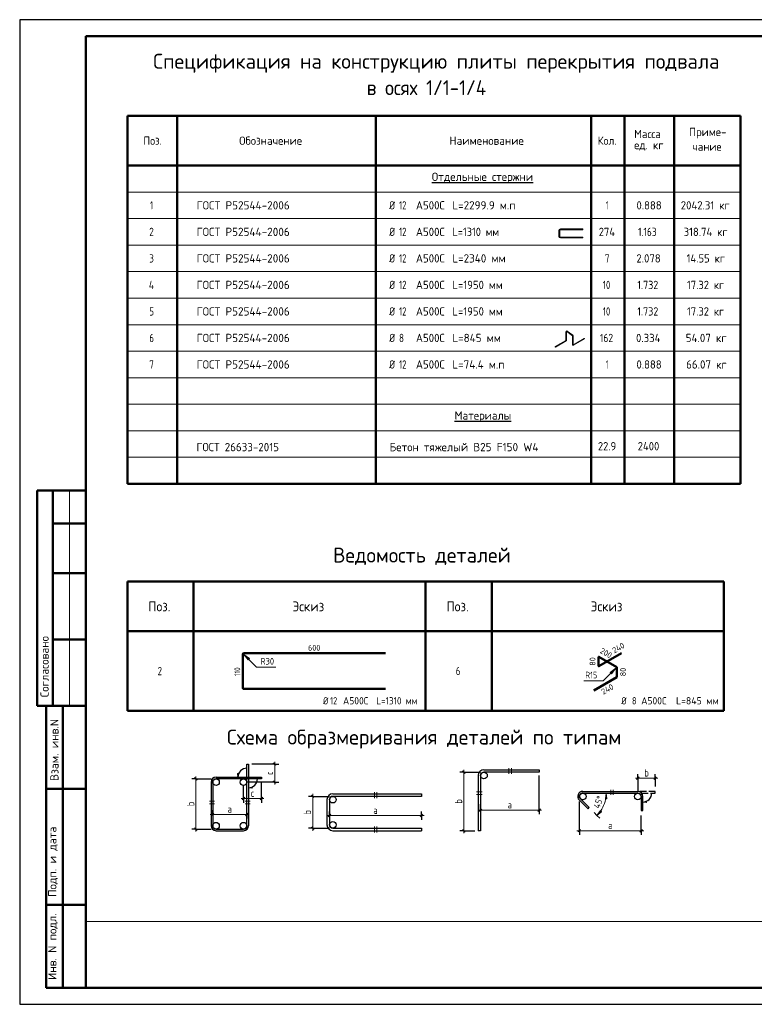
# Model space of a CAD drawing. Header units: millimetres. Extents: x 0 to 42000, y 0 to 29700.
# Tile 1 of 3: x 0 to 22170, y 0 to 29700. Entities that reach past the tile are written whole.
import ezdxf

# ---------------------------------------------------------------- set-up
doc = ezdxf.new("R2010")
doc.units = ezdxf.units.MM
doc.linetypes.add('______2', pattern=[270, 200, -70])
doc.layers.add('Standard', color=7, linetype='Continuous', lineweight=25)
doc.layers.add('Размерная линия_ общее', color=7, linetype='Continuous', lineweight=13)
doc.layers.add('ЖБ Пилон', color=7, linetype='______2', lineweight=13, true_color=0xa0a0a0)
doc.styles.add('ISOCPEUR', font='txt')

msp = doc.modelspace()

# ---------------------------------------------------------------- hatches: boundary and pattern name
at = {"layer": 'Standard', "linetype": 'Continuous', "lineweight": 13, "transparency": 33554687}
for points in [[(6936, 10429), (6766, 10556), (6893, 10386)], [(17862, 9969), (17989, 10139), (17820, 10012)]]:
    msp.add_hatch(color=7, dxfattribs=at).paths.add_polyline_path(points)
at = {"layer": 'Standard', "linetype": 'Continuous', "lineweight": -3, "transparency": 33554687}
msp.add_hatch(color=7, dxfattribs=at).paths.add_polyline_path([(6571, 6956), (6586, 6851), (6601, 6956)])
for points in [[(7010, 6517), (6905, 6532), (7010, 6547)], [(18911, 6087), (18806, 6102), (18911, 6117)]]:
    msp.add_hatch(color=7, dxfattribs=at).paths.add_polyline_path(points, flags=16)

# ---------------------------------------------------------------- linework, layer by layer
at = {"layer": 'Standard', "color": 7, "linetype": 'Continuous', "lineweight": 25, "transparency": 33554687}
for p, q in [((2000, 29200), (2000, 1058)), ((5280, 6838), (5355, 6763)), ((13367, 7038), (13442, 6963)), ((13836, 6901), (13836, 5237)), ((13911, 6901), (13911, 5237)), ((18619, 6784), (18694, 6859)), ((19145, 6784), (19220, 6859)), ((5775, 6701), (5775, 5387)), ((5825, 6701), (5825, 5387)), ((8805, 6310), (8880, 6235)), ((16991, 6421), (18656, 6421)), ((16991, 6371), (18656, 6371)), ((9274, 6173), (9274, 5412)), ((9349, 6173), (9349, 5412)), ((5787, 5692), (5862, 5767)), ((6817, 5692), (6892, 5767)), ((9312, 5656), (9387, 5731)), ((12093, 5656), (12168, 5731)), ((13874, 5820), (13949, 5895)), ((15638, 5820), (15713, 5895)), ((8805, 5349), (8880, 5274)), ((5280, 5324), (5355, 5249)), ((5925, 5287), (6755, 5287)), ((5925, 5237), (6755, 5237)), ((9449, 5312), (12130, 5312)), ((9449, 5237), (12130, 5237)), ((12130, 5312), (12130, 5237)), ((13367, 5274), (13442, 5199)), ((13911, 5237), (13836, 5237)), ((16854, 5199), (16929, 5274)), ((18719, 5199), (18794, 5274))]:
    msp.add_line(p, q, dxfattribs=at)
at = {"layer": 'Standard', "color": 7, "linetype": 'Continuous', "lineweight": 50, "transparency": 33554687}
for p, q in [((21750, 26800), (3250, 26800)), ((3250, 26800), (3250, 25300)), ((4750, 26800), (4750, 25300)), ((10750, 26800), (10750, 25300)), ((17250, 26800), (17250, 25300)), ((18250, 26800), (18250, 25300)), ((19750, 26800), (19750, 25300)), ((21750, 26800), (21750, 25300)), ((21750, 25300), (3250, 25300)), ((3250, 25300), (3250, 15700)), ((4750, 25300), (4750, 15700)), ((10750, 25300), (10750, 15700)), ((17250, 25300), (17250, 15700)), ((18250, 25300), (18250, 15700)), ((19750, 25300), (19750, 15700)), ((21750, 25300), (21750, 15700)), ((6, 15500), (0, 15500)), ((2000, 15500), (527, 15500)), ((527, 15500), (527, 9000)), ((527, 15500), (527, 9000)), ((1000, 15500), (1000, 9000)), ((21750, 15700), (3250, 15700)), ((2000, 14500), (1000, 14500)), ((2000, 13000), (1000, 13000)), ((3250, 12753), (12250, 12753)), ((3250, 8853), (3250, 12753)), ((5250, 8853), (5250, 12753)), ((12250, 12753), (21250, 12753)), ((12250, 8853), (12250, 12753)), ((14250, 8853), (14250, 12753)), ((21250, 8853), (21250, 12753)), ((2000, 11000), (1000, 11000)), ((21250, 11253), (3250, 11253)), ((0, 9000), (6, 9000)), ((527, 9000), (2000, 9000)), ((800, 500), (800, 9000)), ((800, 500), (800, 9000)), ((1300, 500), (1300, 9000)), ((3250, 8853), (21250, 8853)), ((800, 6500), (2000, 6500)), ((800, 3000), (2000, 3000)), ((2000, 500), (800, 500))]:
    msp.add_line(p, q, dxfattribs=at)
at = {"layer": 'Standard', "color": 7, "linetype": 'Continuous', "lineweight": 13, "transparency": 33554687}
for p, q in [((21750, 24500), (3250, 24500)), ((21750, 23700), (3250, 23700)), ((16272, 23343), (16272, 23164)), ((16296, 23343), (16296, 23164)), ((21750, 22900), (3250, 22900)), ((21750, 22100), (3250, 22100)), ((21750, 21300), (3250, 21300)), ((21750, 20500), (3250, 20500)), ((16486, 20033), (16486, 20288)), ((16501, 20033), (16501, 20288)), ((16513, 20294), (16681, 20167)), ((16522, 20306), (16690, 20179)), ((16163, 19839), (16482, 20027)), ((16170, 19826), (16490, 20014)), ((16684, 19901), (16684, 20161)), ((16699, 19901), (16699, 20161)), ((16710, 19895), (17033, 20084)), ((16718, 19882), (17041, 20071)), ((21750, 19700), (3250, 19700)), ((21750, 18900), (3250, 18900)), ((21750, 18100), (3250, 18100)), ((21750, 17300), (3250, 17300)), ((21750, 16500), (3250, 16500)), ((1500, 15500), (1500, 9000)), ((6766, 10556), (6766, 10556)), ((6766, 10556), (6766, 10556)), ((6766, 10556), (6766, 10556)), ((6766, 10556), (6893, 10386)), ((6936, 10429), (6766, 10556)), ((6893, 10386), (6936, 10429)), ((6915, 10407), (6925, 10397)), ((17989, 10139), (17820, 10012)), ((17862, 9969), (17989, 10139)), ((17989, 10139), (17989, 10139)), ((17989, 10139), (17989, 10139)), ((17989, 10139), (17989, 10139)), ((17820, 10012), (17862, 9969)), ((17841, 9991), (17830, 9980)), ((5318, 6801), (5318, 6876)), ((13404, 7001), (13404, 7076)), ((14763, 7126), (14763, 6951)), ((14838, 6951), (14838, 7126)), ((18656, 6821), (18581, 6821)), ((18656, 6821), (19182, 6821)), ((19182, 6821), (19257, 6821)), ((8842, 6273), (8842, 6348)), ((10708, 6398), (10708, 6223)), ((10783, 6223), (10783, 6398)), ((13786, 6407), (13961, 6407)), ((13961, 6332), (13786, 6332)), ((17699, 6371), (17574, 6371)), ((17699, 6371), (17674, 6196)), ((17724, 6196), (17699, 6371)), ((17699, 6371), (17699, 6184)), ((17699, 6371), (17699, 6371)), ((17699, 6371), (17824, 6371)), ((17837, 6321), (17837, 6471)), ((17912, 6471), (17912, 6321)), ((5725, 6123), (5875, 6123)), ((5875, 6048), (5725, 6048)), ((6955, 6123), (6805, 6123)), ((6805, 6048), (6955, 6048)), ((17674, 6196), (17724, 6196)), ((5825, 5730), (5750, 5730)), ((5825, 5730), (6855, 5730)), ((6855, 5730), (6930, 5730)), ((9349, 5694), (9274, 5694)), ((9349, 5694), (12130, 5694)), ((12130, 5694), (12205, 5694)), ((13911, 5858), (13836, 5858)), ((13911, 5858), (15675, 5858)), ((15675, 5858), (15750, 5858)), ((17421, 5700), (17333, 5789)), ((17421, 5700), (17527, 5842)), ((17421, 5700), (17554, 5833)), ((17562, 5806), (17421, 5700)), ((17421, 5700), (17421, 5700)), ((17421, 5700), (17509, 5612)), ((17527, 5842), (17562, 5806)), ((10708, 5362), (10708, 5187)), ((10783, 5187), (10783, 5362)), ((5318, 5287), (5318, 5212)), ((8842, 5312), (8842, 5237)), ((13404, 5237), (13404, 5162)), ((16891, 5237), (16816, 5237)), ((16891, 5237), (18756, 5237)), ((18756, 5237), (18831, 5237))]:
    msp.add_line(p, q, dxfattribs=at)
at = {"layer": 'Standard', "color": 251, "linetype": 'Continuous', "lineweight": -3, "true_color": 0x656565, "transparency": 33554687}
for p, q in [((6601, 6956), (6571, 6956)), ((6571, 6956), (6586, 6851)), ((6586, 6956), (6586, 6963)), ((6586, 6851), (6601, 6956)), ((6586, 6851), (6586, 6851)), ((6586, 6851), (6586, 6851)), ((6586, 6851), (6586, 6851)), ((6905, 6532), (7010, 6547)), ((7010, 6547), (7010, 6517)), ((6905, 6532), (6905, 6532)), ((6905, 6532), (6905, 6532)), ((6905, 6532), (6905, 6532)), ((7010, 6517), (6905, 6532)), ((7010, 6532), (7017, 6532)), ((18806, 6102), (18911, 6117)), ((18806, 6102), (18806, 6102)), ((18806, 6102), (18806, 6102)), ((18806, 6102), (18806, 6102)), ((18911, 6087), (18806, 6102)), ((18911, 6117), (18911, 6087)), ((18911, 6102), (18919, 6102))]:
    msp.add_line(p, q, dxfattribs=at)
at = {"layer": 'Standard', "color": 253, "linetype": 'Continuous', "lineweight": -3, "true_color": 0xa0a0a0, "transparency": 33554687}
for p, q in [((13404, 7001), (13279, 7001)), ((13404, 7001), (13529, 7001)), ((13404, 7001), (13911, 7001)), ((18656, 6821), (18656, 6946)), ((19182, 6821), (19182, 6946)), ((5318, 6801), (5193, 6801)), ((5318, 6801), (5443, 6801)), ((5318, 6801), (5775, 6801)), ((18656, 6821), (18656, 6696)), ((18656, 6821), (18656, 6421)), ((19182, 6821), (19182, 6696)), ((19182, 6821), (19182, 6571)), ((8842, 6273), (8717, 6273)), ((8842, 6273), (8967, 6273)), ((8842, 6273), (9349, 6273)), ((13911, 5858), (13911, 6042)), ((13911, 5858), (13911, 5983)), ((15675, 5858), (15675, 5983)), ((16891, 5237), (16891, 6121)), ((5825, 5730), (5825, 5855)), ((5825, 5730), (5825, 5605)), ((5825, 5730), (5825, 5730)), ((6855, 5730), (6855, 5855)), ((6855, 5730), (6855, 5605)), ((6855, 5730), (6855, 5730)), ((9349, 5694), (9349, 5819)), ((9349, 5694), (9349, 5569)), ((12130, 5694), (12130, 5819)), ((12130, 5694), (12130, 5569)), ((13911, 5858), (13911, 5733)), ((15675, 5858), (15675, 5733)), ((18756, 5237), (18756, 5695)), ((16891, 5237), (16891, 5362)), ((18756, 5237), (18756, 5362)), ((5318, 5287), (5193, 5287)), ((5318, 5287), (5443, 5287)), ((5318, 5287), (5775, 5287)), ((8842, 5312), (8717, 5312)), ((8842, 5312), (8967, 5312)), ((8842, 5312), (9349, 5312)), ((13404, 5237), (13279, 5237)), ((13404, 5237), (13529, 5237)), ((13404, 5237), (13736, 5237)), ((16891, 5237), (16891, 5112)), ((18756, 5237), (18756, 5112))]:
    msp.add_line(p, q, dxfattribs=at)
at = {"layer": 'Standard', "color": 7, "linetype": '______2', "lineweight": 25, "transparency": 33554687}
for p, q in [((19182, 6421), (18656, 6421)), ((18768, 6371), (19182, 6371)), ((19182, 6371), (19182, 6421))]:
    msp.add_line(p, q, dxfattribs=at)
at = {"layer": 'Standard', "color": 7, "linetype": 'Continuous', "lineweight": 25, "transparency": 33554687}
msp.add_lwpolyline([(0, 0), (42000, 0), (42000, 29700), (0, 29700), (0, 0)], close=True, dxfattribs=at)
at = {"layer": 'Standard', "color": 7, "linetype": 'Continuous', "lineweight": 50, "transparency": 33554687}
msp.add_lwpolyline([(2000, 29200), (41500, 29200), (41500, 500), (2000, 500), (2000, 29200)], close=True, dxfattribs=at)
at = {"layer": 'Standard', "color": 7, "linetype": 'Continuous', "lineweight": 13, "transparency": 33554687}
for points in [[(41500, 29200), (2000, 29200), (2000, 2500), (41500, 2500), (41500, 29200)], [(16316, 23387), (16990, 23387), (16990, 23363), (16316, 23363)], [(16316, 23144), (16994, 23144), (16994, 23120), (16316, 23120)], [(7732, 10173), (7149, 10173), (6766, 10556)], [(17024, 9756), (17607, 9756), (17989, 10139)], [(13404, 7001), (13404, 5975), (13404, 5975), (13404, 5237)], [(5318, 6801), (5318, 5893), (5318, 5893), (5318, 5287)], [(8842, 6273), (8842, 5644), (8842, 5644), (8842, 5312)]]:
    msp.add_lwpolyline(points, dxfattribs=at)
at = {"layer": 'Standard', "color": 7, "linetype": 'Continuous', "lineweight": 25, "transparency": 33554687}
for points in [[(6855, 5387), (6855, 7244), (6905, 7244), (6905, 5387)], [(5925, 6851), (7298, 6851), (7298, 6801), (5925, 6801)], [(14011, 7076), (15675, 7076), (15675, 7001), (14011, 7001)], [(9449, 6348), (12130, 6348), (12130, 6273), (9449, 6273)], [(18756, 6271), (18756, 5845), (18806, 5845), (18806, 6271)], [(16885, 6165), (17153, 5898), (17188, 5933), (16921, 6201)]]:
    msp.add_lwpolyline(points, dxfattribs=at)
at = {"layer": 'Standard', "color": 253, "linetype": 'Continuous', "lineweight": -3, "true_color": 0xa0a0a0, "transparency": 33554687}
msp.add_lwpolyline([(15675, 5858), (15675, 6728), (15675, 6728), (15675, 6901)], dxfattribs=at)
at = {"layer": 'Standard', "color": 9, "linetype": 'Continuous', "lineweight": -3, "true_color": 0xc7c7c7, "transparency": 33554687}
for centre in [(14011, 6901), (5925, 6701), (6755, 6701), (9449, 6173), (16991, 6271), (18656, 6271), (5925, 5387), (6755, 5387), (9449, 5412)]:
    msp.add_circle(centre, 100, dxfattribs=at)
at = {"layer": 'Standard', "color": 7, "linetype": 'Continuous', "lineweight": 13, "transparency": 33554687}
for centre, radius, start, end in [((16316, 23343), 44, 90, 180), ((16316, 23343), 20, 90, 180), ((16316, 23164), 44, 180, 270), ((16316, 23164), 20, 180, 270), ((16509, 20288), 22.5, 52.9078, 180), ((16509, 20288), 7.5, 52.9078, 180), ((16479, 20033), 7.5, 300.447, 0), ((16479, 20033), 22.5, 300.447, 0), ((16677, 20161), 7.5, 0, 52.9078), ((16707, 19901), 22.5, 180, 300.447), ((16677, 20161), 22.5, 0, 52.9078), ((16707, 19901), 7.5, 180, 300.447), ((17037, 20078), 7.5, 300.447, 120.447), ((16167, 19832), 7.5, 120.447, 300.447), ((16750, 6371), 949, 329.2897, 0), ((16750, 6371), 949, 315, 329.2897)]:
    msp.add_arc(centre, radius, start, end, dxfattribs=at)
at = {"layer": 'Standard', "color": 7, "linetype": 'Continuous', "lineweight": 25, "transparency": 33554687}
for centre, radius, start, end in [((5925, 6701), 150, 90, 180), ((14011, 6901), 175, 90, 180), ((14011, 6901), 100, 90, 180), ((5925, 6701), 100, 90, 180), ((9449, 6173), 175, 90, 180), ((9449, 6173), 100, 90, 180), ((16991, 6271), 150, 90, 225), ((16991, 6271), 100, 90, 225), ((18656, 6271), 150, 0, 90), ((18656, 6271), 100, 0, 90), ((5925, 5387), 150, 180, 270), ((5925, 5387), 100, 180, 270), ((6755, 5387), 100, 270, 0), ((6755, 5387), 150, 270, 0), ((9449, 5412), 175, 180, 270), ((9449, 5412), 100, 180, 270)]:
    msp.add_arc(centre, radius, start, end, dxfattribs=at)
at = {"layer": 'Standard', "color": 251, "linetype": 'Continuous', "lineweight": -3, "true_color": 0x656565, "transparency": 33554687}
for centre, start, end in [((6855, 6851), 90, 180), ((6905, 6801), 270, 0), ((18806, 6371), 270, 0)]:
    msp.add_arc(centre, 269, start, end, dxfattribs=at)
at = {"layer": 'ЖБ Пилон', "color": 7, "linetype": 'Continuous', "lineweight": 50, "transparency": 33554687}
for p, q in [((6734, 10564), (6734, 9535)), ((11040, 10588), (6758, 10588)), ((17468, 10470), (17468, 10206)), ((17482, 10197), (18166, 10592)), ((18017, 10170), (17482, 10479)), ((18022, 9875), (18022, 10162)), ((17323, 9466), (18017, 9866)), ((6758, 9512), (11040, 9512))]:
    msp.add_line(p, q, dxfattribs=at)
for centre, radius, start, end in [((6758, 10564), 23.8, 90, 180), ((17477, 10470), 9.7, 60, 180), ((17477, 10206), 9.7, 180, 300), ((18012, 10162), 9.7, 0, 60), ((18012, 9875), 9.7, 300, 0), ((6758, 9535), 23.8, 180, 270)]:
    msp.add_arc(centre, radius, start, end, dxfattribs=at)
at = {"layer": 'Размерная линия_ общее', "color": 253, "linetype": 'Continuous', "lineweight": -3, "true_color": 0xa0a0a0, "transparency": 33554687}
for p, q in [((7698, 7244), (7005, 7244)), ((7698, 7244), (7573, 7244)), ((7698, 7244), (7823, 7244)), ((6755, 6207), (6755, 6601)), ((7698, 6701), (6855, 6701)), ((7698, 6701), (7573, 6701)), ((7698, 6701), (7823, 6701)), ((6755, 6207), (6755, 6332)), ((7298, 6207), (7298, 6332)), ((6755, 6207), (6755, 6082)), ((7298, 6207), (7298, 6082))]:
    msp.add_line(p, q, dxfattribs=at)
at = {"layer": 'Размерная линия_ общее', "color": 7, "linetype": 'Continuous', "lineweight": 25, "transparency": 33554687}
for p, q in [((7735, 7206), (7660, 7281)), ((7735, 6663), (7660, 6738)), ((6717, 6170), (6792, 6245)), ((7260, 6170), (7335, 6245))]:
    msp.add_line(p, q, dxfattribs=at)
at = {"layer": 'Размерная линия_ общее', "color": 7, "linetype": 'Continuous', "lineweight": 13, "transparency": 33554687}
for p, q in [((7698, 7244), (7698, 7319)), ((7698, 6701), (7698, 6626)), ((6755, 6207), (6680, 6207)), ((6755, 6207), (7298, 6207)), ((7298, 6207), (7373, 6207))]:
    msp.add_line(p, q, dxfattribs=at)
msp.add_lwpolyline([(7698, 6701), (7698, 6833), (7698, 6833), (7698, 7244)], dxfattribs=at)
at = {"layer": 'Размерная линия_ общее', "color": 253, "linetype": 'Continuous', "lineweight": -3, "true_color": 0xa0a0a0, "transparency": 33554687}
msp.add_lwpolyline([(7298, 6207), (7298, 6463), (7298, 6463), (7298, 6701)], dxfattribs=at)

# ---------------------------------------------------------------- texts
at = {"layer": 'Standard', "color": 7, "linetype": 'Continuous', "lineweight": 50, "transparency": 33554687, "char_height": 450, "attachment_point": 7, "style": 'ISOCPEUR'}
for s, insert, width in [('\\W0.99;Спецификация на конструкцию плиты перекрытия подвала', (4029, 28100), 17156.71), ('\\W0.92;в осях 1/1-1/4', (10475, 27425), 4254.88), ('\\W0.98;Ведомость деталей', (9460, 13253), 5798.31), ('\\W0.99;Схема образмеривания деталей по типам', (6254, 7713), 12208.72)]:
    msp.add_mtext(s, dxfattribs=dict(at, insert=insert, width=width))
at = {"layer": 'Standard', "color": 7, "linetype": 'Continuous', "lineweight": 25, "transparency": 33554687, "attachment_point": 7, "style": 'ISOCPEUR'}
for s, insert, char_height, width in [('\\W0.92;Поз.', (3734, 25925), 250, 727.48), ('\\W0.97;Обозначение', (6626, 25925), 250, 2082.85), ('\\W0.98;Наименование', (12967, 25925), 250, 2320.66), ('\\W0.93;Кол.', (17441, 25925), 250, 740.19), ('\\W0.95;Масса', (18544, 26127), 250, 1043.43), ('\\W0.96;Приме-', (20200, 26121), 250, 1218.74), ('\\W0.95;ед. кг', (18544, 25752), 250, 1042.91), ('\\W0.95;чание', (20300, 25746), 250, 1017.69), ('\\W0.98;{\\LОтдельные стержни}', (12438, 24768), 250, 3246.34), ('\\W0.56;1', (3938, 23975), 250, 194.44), ('\\W0.98;ГОСТ Р52544-2006', (5340, 23975), 250, 3020.99), ('\\W0.83;Ø', (11150, 23975), 250, 354.18), ('\\W0.75;12', (11449, 23975), 250, 393.57), ('\\W0.95;А500С', (11957, 23975), 250, 1042.91), ('\\W0.97;L=2299.9 м.п', (13058, 23975), 250, 2020.36), ('\\W0.56;1', (17687, 23975), 250, 194.45), ('\\W0.94;0.888', (18612, 23975), 250, 891.67), ('\\W0.94;2042.31 кг', (19950, 23975), 250, 1716.61), ('\\W0.78;2', (3912, 23175), 250, 272), ('\\W0.98;ГОСТ Р52544-2006', (5340, 23175), 250, 3020.99), ('\\W0.83;Ø', (11150, 23175), 250, 354.18), ('\\W0.75;12', (11449, 23175), 250, 393.57), ('\\W0.95;А500С', (11957, 23175), 250, 1042.91), ('\\W0.91;L=1310 мм', (13058, 23175), 250, 1612.89), ('\\W0.92;274', (17475, 23175), 250, 664.13), ('\\W0.82;1.163', (18662, 23175), 250, 776.84), ('\\W0.93;318.74 кг', (20038, 23175), 250, 1540.91), ('\\W0.78;3', (3912, 22375), 250, 272), ('\\W0.98;ГОСТ Р52544-2006', (5340, 22375), 250, 3020.99), ('\\W0.83;Ø', (11150, 22375), 250, 354.18), ('\\W0.75;12', (11449, 22375), 250, 393.57), ('\\W0.95;А500С', (11957, 22375), 250, 1042.91), ('\\W0.97;L=2340 мм', (13058, 22375), 250, 1745.27), ('\\W0.78;7', (17662, 22375), 250, 272), ('\\W0.94;2.078', (18612, 22375), 250, 891.67), ('\\W0.93;14.55 кг', (20125, 22375), 250, 1364.97), ('\\W0.80;4', (3900, 21575), 250, 299.87), ('\\W0.98;ГОСТ Р52544-2006', (5340, 21575), 250, 3020.99), ('\\W0.83;Ø', (11150, 21575), 250, 354.18), ('\\W0.75;12', (11449, 21575), 250, 393.57), ('\\W0.95;А500С', (11957, 21575), 250, 1042.91), ('\\W0.94;L=1950 мм', (13058, 21575), 250, 1666.52), ('\\W0.75;10', (17600, 21575), 250, 393.57), ('\\W0.88;1.732', (18638, 21575), 250, 834.26), ('\\W0.92;17.32 кг', (20138, 21575), 250, 1339.75), ('\\W0.78;5', (3912, 20775), 250, 272), ('\\W0.98;ГОСТ Р52544-2006', (5340, 20775), 250, 3020.99), ('\\W0.83;Ø', (11150, 20775), 250, 354.18), ('\\W0.75;12', (11449, 20775), 250, 393.57), ('\\W0.95;А500С', (11957, 20775), 250, 1042.91), ('\\W0.94;L=1950 мм', (13058, 20775), 250, 1666.52), ('\\W0.75;10', (17600, 20775), 250, 393.57), ('\\W0.88;1.732', (18638, 20775), 250, 834.26), ('\\W0.92;17.32 кг', (20138, 20775), 250, 1339.75), ('\\W0.78;6', (3912, 19975), 250, 272), ('\\W0.98;ГОСТ Р52544-2006', (5340, 19975), 250, 3020.99), ('\\W0.83;Ø', (11150, 19975), 250, 354.18), ('\\W0.78;8', (11449, 19975), 250, 271.99), ('\\W0.95;А500С', (11957, 19975), 250, 1042.91), ('\\W0.97;L=845 мм', (13058, 19975), 250, 1569.99), ('\\W0.83;162', (17512, 19975), 250, 577.92), ('\\W0.94;0.334', (18600, 19975), 250, 916.95), ('\\W0.96;54.07 кг', (20100, 19975), 250, 1419.46), ('\\W0.78;7', (3912, 19175), 250, 272), ('\\W0.98;ГОСТ Р52544-2006', (5340, 19175), 250, 3020.99), ('\\W0.83;Ø', (11150, 19175), 250, 354.18), ('\\W0.75;12', (11449, 19175), 250, 393.57), ('\\W0.95;А500С', (11957, 19175), 250, 1042.91), ('\\W0.97;L=74.4 м.п', (13058, 19175), 250, 1720.16), ('\\W0.56;1', (17687, 19175), 250, 194.45), ('\\W0.94;0.888', (18612, 19175), 250, 891.67), ('\\W0.96;66.07 кг', (20112, 19175), 250, 1394.31), ('\\W0.97;{\\LМатериалы}', (13125, 17568), 250, 1870.53), ('\\W0.96;ГОСТ 26633-2015', (5338, 16682), 250, 2718.62), ('\\W0.98;Бетон тяжелый В25 F150 W4', (11164, 16682), 250, 4695.09), ('\\W0.92;22.9', (17450, 16709), 250, 714.78), ('\\W0.93;2400', (18651, 16709), 250, 841.34), ('\\W0.92;Поз.', (3883, 11853), 300, 872.98), ('\\W0.94;Эскиз', (8233, 11853), 300, 1176.12), ('\\W0.92;Поз.', (12883, 11853), 300, 872.98), ('\\W0.94;Эскиз', (17233, 11853), 300, 1176.12), ('\\W0.78;2', (4162, 9928), 250, 272), ('\\W0.78;6', (13162, 9928), 250, 272), ('\\W0.83;Ø', (9157, 9045), 220, 311.67), ('\\W0.75;12', (9367, 9045), 220, 346.34), ('\\W0.95;А500С', (9757, 9045), 220, 917.75), ('\\W0.91;L=1310 мм', (10764, 9045), 220, 1419.34), ('\\W0.83;Ø', (18157, 9045), 220, 311.67), ('\\W0.78;8', (18477, 9045), 220, 239.36), ('\\W0.95;А500С', (18757, 9045), 220, 917.77), ('\\W0.97;L=845 мм', (19808, 9045), 220, 1381.59), ('\\W0.78;b', (18853, 6871), 220, 239.36), ('\\W0.78;a', (6274, 5780), 220, 239.36), ('\\W0.78;a', (14727, 5908), 220, 239.38), ('\\W0.78;a', (10674, 5744), 220, 239.36), ('\\W0.78;a', (17758, 5287), 220, 239.36)]:
    msp.add_mtext(s, dxfattribs=dict(at, insert=insert, char_height=char_height, width=width))
at = {"layer": 'Standard', "color": 7, "linetype": 'Continuous', "lineweight": 50, "transparency": 33554687, "char_height": 250, "attachment_point": 7, "rotation": 90, "style": 'ISOCPEUR'}
for s, insert, width in [('\\A1;{\\fISOCPEUR|i0|b0;\\H250.000000;\\W1.000000;\\C7;Согласовано}\\P', (875, 9261), 2071.88), ('\\A1;{\\fISOCPEUR|i0|b0;\\H250.000000;\\W1.000000;\\C7;Взам. инв.N}\\P', (1173, 6736), 1909.1), ('\\A1;{\\fISOCPEUR|i0|b0;\\H250.000000;\\W1.000000;\\C7;Подп. и дата}\\P', (1149, 3242), 2197.06), ('\\A1;{\\fISOCPEUR|i0|b0;\\H250.000000;\\W1.000000;\\C7;Инв. N подл.}\\P', (1149, 734), 2021.79)]:
    msp.add_mtext(s, dxfattribs=dict(at, insert=insert, width=width))
at = {"layer": 'Standard', "color": 7, "linetype": 'Continuous', "lineweight": 18, "transparency": 33554687, "char_height": 200, "attachment_point": 7, "style": 'ISOCPEUR'}
for s, insert, width in [('\\W0.92;R30', (7269, 10247), 531.31), ('\\W0.83;R15', (17067, 9830), 483.12)]:
    msp.add_mtext(s, dxfattribs=dict(at, insert=insert, width=width))
at = {"layer": 'Standard', "color": 7, "linetype": 'Continuous', "lineweight": 18, "transparency": 33554687, "insert": (17496, 5892), "char_height": 200, "width": 511.11, "attachment_point": 7, "rotation": 70.1429, "style": 'ISOCPEUR'}
msp.add_mtext('\\W0.91;45%%d', dxfattribs=at)
at = {"layer": 'Standard', "color": 7, "linetype": 'Continuous', "lineweight": 25, "transparency": 33554687, "char_height": 220, "attachment_point": 7, "rotation": 90, "style": 'ISOCPEUR'}
for insert, width in [((5268, 5978), 239.36), ((13354, 6053), 239.38), ((8792, 5726), 239.36)]:
    msp.add_mtext('\\W0.78;b', dxfattribs=dict(at, insert=insert, width=width))
at = {"layer": 'ЖБ Пилон', "color": 7, "linetype": 'Continuous', "lineweight": 18, "transparency": 33554687, "insert": (8703, 10667), "char_height": 175, "width": 447.03, "attachment_point": 7, "style": 'ISOCPEUR'}
msp.add_mtext('\\W0.91;600', dxfattribs=at)
at = {"layer": 'ЖБ Пилон', "color": 7, "linetype": 'Continuous', "lineweight": 18, "transparency": 33554687, "char_height": 175, "attachment_point": 7, "style": 'ISOCPEUR'}
for s, insert, width, rotation in [('\\W0.91;200', (17495, 10610), 447.04, 330), ('\\W0.92;240', (17948, 10581), 464.9, 30), ('\\W0.87;80', (17375, 10216), 321.32, 90), ('\\W0.74;110', (6655, 9901), 362.05, 90), ('\\W0.87;80', (18296, 9896), 321.31, 90), ('\\W0.92;240', (17615, 9335), 464.89, 30)]:
    msp.add_mtext(s, dxfattribs=dict(at, insert=insert, width=width, rotation=rotation))
at = {"layer": 'Размерная линия_ общее', "color": 7, "linetype": 'Continuous', "lineweight": 25, "transparency": 33554687, "insert": (7648, 6917), "char_height": 220, "width": 214.57, "attachment_point": 7, "rotation": 90, "style": 'ISOCPEUR'}
msp.add_mtext('\\W0.75;c', dxfattribs=at)
at = {"layer": 'Размерная линия_ общее', "color": 7, "linetype": 'Continuous', "lineweight": 25, "transparency": 33554687, "insert": (6971, 6257), "char_height": 220, "width": 214.56, "attachment_point": 7, "style": 'ISOCPEUR'}
msp.add_mtext('\\W0.75;c', dxfattribs=at)

doc.saveas('drawing.dxf')
